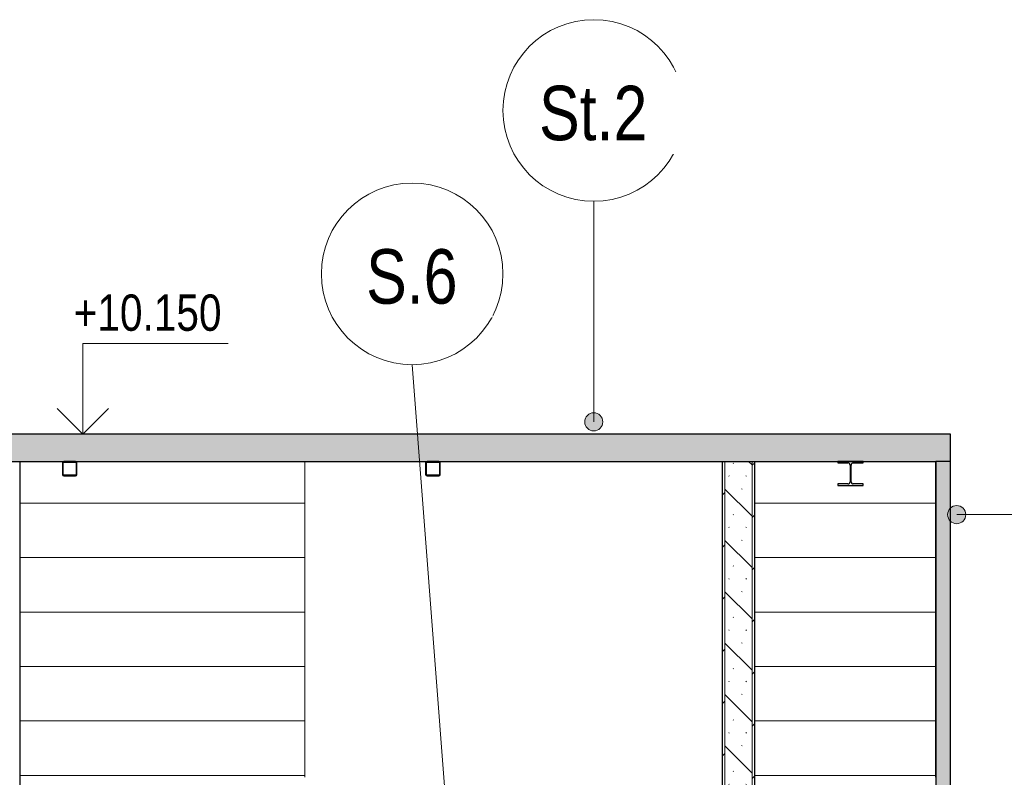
# Model space of a CAD drawing. Header units: millimetres. Extents: x -2033 to 156832, y -23587 to 25008.
# Tile 51 of 71: x 83025 to 88446, y 8260 to 12433. Entities that reach past the tile are written whole.
import ezdxf

# ---------------------------------------------------------------- set-up
doc = ezdxf.new("R2010")
doc.units = ezdxf.units.MM
for name, color, linetype, lineweight in [('CA_KOTY', 3, 'Continuous', 9), ('CA_PODLAHA', 1, 'Continuous', 25), ('CA_POHHRA25', 7, 'Continuous', 13), ('CA_PSVBUB', 3, 'Continuous', 9), ('CA_REZY', 1, 'Continuous', 25), ('CA_SRAFY', 9, 'Continuous', 25), ('CA_ZARIZPRED', 8, 'Continuous', 13), ('Popisky podlahy', 250, 'Continuous', 9)]:
    doc.layers.add(name, color=color, linetype=linetype, lineweight=lineweight)
doc.styles.add('Arial_3', font='arial.ttf', dxfattribs={"width": 0.8, "height": 200})
doc.styles.add('Arial_8', font='arial.ttf', dxfattribs={"width": 0.8, "height": 300})
pattern_1 = [(45, (225784.02, 6169.97), (-143.6841, 143.6841), []), (45, (225879.81, 6169.97), (-143.6841, 143.6841), [3.353, -98.247]), (45, (225975.6, 6169.97), (-143.6841, 143.6841), [3.353, -98.247])]
pattern_2 = [(0, (225784.02, 6169.97), (0, 300), [])]

# ---------------------------------------------------------------- blocks, each defined once
blk = doc.blocks.new('ocelová kce final - 11542_003_OK-HALA_TaO-2_ET_AciS_2025-05-29_upr_dwg-2597525-ŘEZ 3 _vestavek V1')
at = {"layer": 'CA_REZY'}
for p, q in [((11700, 9992), (11700, 9928)), ((11704, 9928), (11704, 9992)), ((11772, 10000), (11708, 10000)), ((11708, 9996), (11772, 9996)), ((11776, 9992), (11776, 9928)), ((11780, 9928), (11780, 9992)), ((13700, 9992), (13700, 9928)), ((13704, 9928), (13704, 9992)), ((13772, 10000), (13708, 10000)), ((13708, 9996), (13772, 9996)), ((13776, 9992), (13776, 9928)), ((13780, 9928), (13780, 9992)), ((16110, 10000), (15970, 10000)), ((15970, 10000), (15970, 9991.5)), ((15970, 9991.5), (16025.2, 9991.5)), ((16037.2, 9979.5), (16037.2, 9887.5)), ((16042.7, 9887.5), (16042.7, 9979.5)), ((16054.7, 9991.5), (16110, 9991.5)), ((16110, 9991.5), (16110, 10000)), ((11772, 9924), (11708, 9924)), ((13772, 9924), (13708, 9924)), ((11708, 9920), (11772, 9920)), ((13708, 9920), (13772, 9920)), ((15970, 9875.5), (15970, 9867)), ((16025.2, 9875.5), (15970, 9875.5)), ((15970, 9867), (16110, 9867)), ((16110, 9875.5), (16054.7, 9875.5)), ((16110, 9867), (16110, 9875.5))]:
    blk.add_line(p, q, dxfattribs=at)
for centre, radius, start, end in [((11708, 9992), 8, 90, 180), ((11708, 9992), 4, 90, 180), ((11772, 9992), 8, 0, 90), ((11772, 9992), 4, 0, 90), ((13708, 9992), 8, 90, 180), ((13708, 9992), 4, 90, 180), ((13772, 9992), 8, 0, 90), ((13772, 9992), 4, 0, 90), ((16025.2, 9979.5), 12, 0, 90), ((16054.7, 9979.5), 12, 90, 180), ((11708, 9928), 8, 180, 270), ((11708, 9928), 4, 180, 270), ((11772, 9928), 4, 270, 0), ((11772, 9928), 8, 270, 0), ((13708, 9928), 8, 180, 270), ((13708, 9928), 4, 180, 270), ((13772, 9928), 4, 270, 0), ((13772, 9928), 8, 270, 0), ((16025.2, 9887.5), 12, 270, 0), ((16054.7, 9887.5), 12, 180, 270)]:
    blk.add_arc(centre, radius, start, end, dxfattribs=at)
blk = doc.blocks.new('ocelová kce final - ocelová kce final-2597615-ŘEZ 3 _vestavek V1')
blk.add_blockref('ocelová kce final - 11542_003_OK-HALA_TaO-2_ET_AciS_2025-05-29_upr_dwg-2597525-ŘEZ 3 _vestavek V1', (0, 0))
blk = doc.blocks.new('Výškové kóty - Nohoře-517394-ŘEZ 3 _vestavek V1')
at = {"layer": 'CA_KOTY'}
for p, q in [((10226.6, 6360), (10226.6, 6860)), ((10226.6, 6860), (11026.6, 6860)), ((10226.6, 6360), (10085.2, 6501.4)), ((10226.6, 6360), (10368, 6501.4))]:
    blk.add_line(p, q, dxfattribs=at)
blk = doc.blocks.new('Popisek podlahy - Popisek podlahy-1418391-ŘEZ 3 _vestavek V1')
at = {"layer": 'Popisky podlahy'}
blk.add_circle((14625.8, 11932.5), 500, dxfattribs=at)
blk = doc.blocks.new('HP_Popisek stěny - HP_Popisek stěny-1417901-ŘEZ 3 _vestavek V1')
at = {"layer": 'CA_PSVBUB'}
blk.add_circle((18224.5, 9706.8), 500, dxfattribs=at)

msp = doc.modelspace()

# ---------------------------------------------------------------- hatches: boundary and pattern name
at = {"layer": 'CA_POHHRA25', "lineweight": 9}
h = msp.add_hatch(dxfattribs=at)
h.set_pattern_fill('FP_25', color=256, style=0, pattern_type=2)
h.set_pattern_definition(pattern_2)
h.paths.add_polyline_path([(81710.3, 6160), (81890.2, 6160), (81890.2, 6360), (81752.6, 6360), (81743, 6318.9), (81738.3, 6305.3), (81729.6, 6285.2), (81724.7, 6274.9), (81713.8, 6257.3), (81710.1, 6251.9), (81705.8, 6246.7), (81688.8, 6232), (81671.9, 6220), (81295.2, 6220), (81295.2, 6160), (81706.7, 6160)])
h.paths.add_polyline_path([(83635.2, 6160), (83635.2, 6360), (83045.2, 6360), (83045.2, 6160), (83582.3, 6160)])
h.paths.add_polyline_path([(84268.6, 8210), (84575.2, 8210), (84575.2, 8260), (84595.2, 8260), (84595.2, 10000), (83332.2, 10000), (83337.9, 9997.7), (83340.2, 9992), (83340.2, 9928), (83337.9, 9922.3), (83332.2, 9920), (83268.2, 9920), (83262.5, 9922.3), (83260.2, 9928), (83260.2, 9992), (83262.5, 9997.7), (83265.4, 10000), (83025.2, 10000), (83025.2, 8260), (83785.2, 8260), (83785.2, 8210)])
h.paths.add_polyline_path([(82830.2, 8260), (82850.2, 8260), (82850.2, 10000), (81275.2, 10000), (81275.2, 8260), (82810.2, 8260)])
h.paths.add_polyline_path([(83332.2, 9924), (83335, 9925.2), (83336.2, 9928), (83336.2, 9992), (83335, 9994.8), (83332.2, 9996), (83268.2, 9996), (83265.4, 9994.8), (83264.2, 9992), (83264.2, 9928), (83265.4, 9925.2), (83268.2, 9924)])
h = msp.add_hatch(dxfattribs=at)
h.set_pattern_fill('FP_25', color=256, style=0, pattern_type=2)
h.set_pattern_definition(pattern_2)
h.paths.add_polyline_path([(87170.2, 6160), (87170.2, 6360), (87090.2, 6360), (87090.2, 6160)])
h.paths.add_polyline_path([(87170.2, 8260), (88067.7, 8260), (88067.7, 10000), (87670.2, 10000), (87670.2, 9991.5), (87614.9, 9991.5), (87606.5, 9988), (87602.9, 9979.5), (87602.9, 9887.5), (87606.5, 9879), (87614.9, 9875.5), (87670.2, 9875.5), (87670.2, 9867), (87530.2, 9867), (87530.2, 9875.5), (87585.4, 9875.5), (87593.9, 9879), (87597.4, 9887.5), (87597.4, 9979.5), (87593.9, 9988), (87585.4, 9991.5), (87530.2, 9991.5), (87530.2, 10000), (87070.2, 10000), (87070.2, 8260), (87090.2, 8260)])
at = {"layer": 'CA_PSVBUB'}
h = msp.add_hatch(color=256, dxfattribs=at)
edge = h.paths.add_edge_path()
edge.add_arc((88184.5, 9706.8), 50, 0, 360)
at = {"layer": 'CA_SRAFY', "lineweight": 9}
h = msp.add_hatch(dxfattribs=at)
h.set_pattern_fill('FP_24', color=256, angle=-203.578, style=0, pattern_type=2)
h.set_pattern_definition([(246.422, (83979.7, 10138.96), (-0.0002, -220.727), [38.113, -20.106, 100.311, -20.106, -62.196]), (246.422, (83979.7, 10138.96), (-0.0002, -220.727), [-178.636, 38.113, -24.083]), (293.578, (84037.5, 10138.96), (96.3319, 0.0005), [38.113, -20.106, 100.311, -20.106, -62.196]), (293.578, (84037.5, 10138.96), (96.3319, 0.0005), [-178.636, 38.113, -24.083]), (180, (84037.5, 10138.96), (5e-12, -220.726), [57.799, -38.532]), (180, (83989.33, 9940.3), (5e-12, -220.726), [57.799, -38.532]), (270, (84052.74, 10104.03), (96.334, 2e-12), [18.426, -202.3]), (270, (84004.58, 9993.67), (96.334, 2e-12), [18.426, -202.3]), (270, (83964.45, 10104.03), (96.334, 2e-12), [18.426, -202.3]), (270, (83916.28, 9993.67), (96.334, 2e-12), [18.426, -202.3])])
h.paths.add_polyline_path([(87014.1, 10000), (88150.2, 10000), (88150.2, 10150), (75790.2, 10150), (75790.2, 10000), (84268.6, 10000)])
h = msp.add_hatch(dxfattribs=at)
h.set_pattern_fill('FP_29', color=256, style=0, pattern_type=2)
h.set_pattern_definition(pattern_1)
h.paths.add_polyline_path([(86895.2, 6160), (86907.7, 6160), (86907.7, 10000), (86895.2, 10000), (86895.2, 6220)])
h = msp.add_hatch(dxfattribs=at)
h.set_pattern_fill('FP_30', color=256, style=0, pattern_type=2)
h.set_pattern_definition([(135, (225784.02, 6169.97), (-141.42136, -141.42136), []), (135, (225878.3, 6169.97), (-141.42136, -141.42136), [3.353, -96.647]), (135, (225972.59, 6169.97), (-141.42136, -141.42136), [3.353, -96.647])])
h.paths.add_polyline_path([(87057.7, 6160), (87057.7, 10000), (86907.7, 10000), (86907.7, 6160), (87014.1, 6160)])
h = msp.add_hatch(dxfattribs=at)
h.set_pattern_fill('FP_29', color=256, style=0, pattern_type=2)
h.set_pattern_definition(pattern_1)
h.paths.add_polyline_path([(87057.7, 6160), (87070.2, 6160), (87070.2, 10000), (87057.7, 10000), (87057.7, 7047.4)])
h = msp.add_hatch(dxfattribs=at)
h.set_pattern_fill('FP_26', color=256, angle=-108.43, style=0, pattern_type=2)
h.set_pattern_definition([(251.57, (88145.083, 8085.08), (0.00319, -40.64254), [6.096, -283.058, 32.106, 0]), (108.43, (88145.083, 8074.92), (-0.00319, -40.64254), [6.096, -283.058, 31.648, 0]), (198.43, (88145.083, 8085.08), (101.60858, 20.31297), [96.368, -224.892]), (161.57, (88145.083, 8074.92), (-101.60858, 20.31297), [96.368, -224.892])])
h.paths.add_polyline_path([(88150.2, 6145), (88150.2, 10000), (88070.2, 10000), (88070.2, 6145)])
at = {"layer": 'Popisky podlahy'}
h = msp.add_hatch(color=7, dxfattribs=at)
edge = h.paths.add_edge_path()
edge.add_arc((86186, 10217.7), 50, 0, 360)

# ---------------------------------------------------------------- linework, layer by layer
at = {"layer": 'CA_PODLAHA'}
for p, q in [((88150.2, 10150), (75790.2, 10150)), ((88150.2, 10000), (88150.2, 10150)), ((75790.2, 10000), (88070.2, 10000))]:
    msp.add_line(p, q, dxfattribs=at)
at = {"layer": 'CA_POHHRA25'}
for p, q in [((84595.2, 10000), (84595.2, 8260)), ((86907.7, 10000), (86907.7, 6160)), ((87057.7, 10000), (87057.7, 6160)), ((88067.7, 8260), (88067.7, 10000))]:
    msp.add_line(p, q, dxfattribs=at)
at = {"layer": 'CA_PSVBUB'}
for p, q in [((85381.8, 7973.5), (85186, 10532.5)), ((88184.5, 9706.8), (89284.7, 9706.8))]:
    msp.add_line(p, q, dxfattribs=at)
msp.add_circle((88184.5, 9706.8), 50, dxfattribs=at)
at = {"layer": 'CA_REZY'}
for p, q in [((83025.2, 10000), (83025.2, 7075)), ((86895.2, 6610), (86895.2, 10000)), ((87070.2, 10000), (87070.2, 6160)), ((88070.2, 10000), (88070.2, 6160)), ((88150.2, 10000), (88070.2, 10000)), ((88150.2, 6160), (88150.2, 10000))]:
    msp.add_line(p, q, dxfattribs=at)
at = {"layer": 'Popisky podlahy'}
msp.add_line((86186, 10217.7), (86186, 11432.5), dxfattribs=at)
msp.add_circle((86186, 10217.7), 50, dxfattribs=at)

# ---------------------------------------------------------------- block references
at = {"layer": 'CA_KOTY'}
msp.add_blockref('Výškové kóty - Nohoře-517394-ŘEZ 3 _vestavek V1', (73146.6, 3790), dxfattribs=at)
at = {"layer": 'CA_PSVBUB'}
msp.add_blockref('HP_Popisek stěny - HP_Popisek stěny-1417901-ŘEZ 3 _vestavek V1', (66961.6, 1325.7), dxfattribs=at)
at = {"layer": 'CA_ZARIZPRED'}
msp.add_blockref('ocelová kce final - ocelová kce final-2597615-ŘEZ 3 _vestavek V1', (71560.2, 0), dxfattribs=at)
at = {"layer": 'Popisky podlahy'}
msp.add_blockref('Popisek podlahy - Popisek podlahy-1418391-ŘEZ 3 _vestavek V1', (71560.2, 0), dxfattribs=at)

# ---------------------------------------------------------------- texts
at = {"layer": 'CA_KOTY', "insert": (83322.3, 10919.1), "char_height": 200, "width": 962.269, "attachment_point": 1, "line_spacing_factor": 0.941778, "style": 'Arial_3'}
msp.add_mtext('+10.150', dxfattribs=at)

# ---------------------------------------------------------------- next in the draw order: texts
at = {"layer": 'CA_PSVBUB', "insert": (84932.8, 11168.6), "char_height": 300, "width": 622.109, "attachment_point": 1, "style": 'Arial_8', "bg_fill": 3, "box_fill_scale": 1.25, "bg_fill_color": 256, "bg_fill_true_color": 13158600, "bg_fill_transparency": 0}
msp.add_mtext('S.6', dxfattribs=at)
at = {"layer": 'Popisky podlahy', "color": 7, "insert": (85884.8, 12068.6), "char_height": 300, "width": 737.552, "attachment_point": 1, "style": 'Arial_8', "bg_fill": 3, "box_fill_scale": 1.25, "bg_fill_color": 256, "bg_fill_true_color": 13158600, "bg_fill_transparency": 0}
msp.add_mtext('St.2', dxfattribs=at)

doc.saveas('drawing.dxf')
